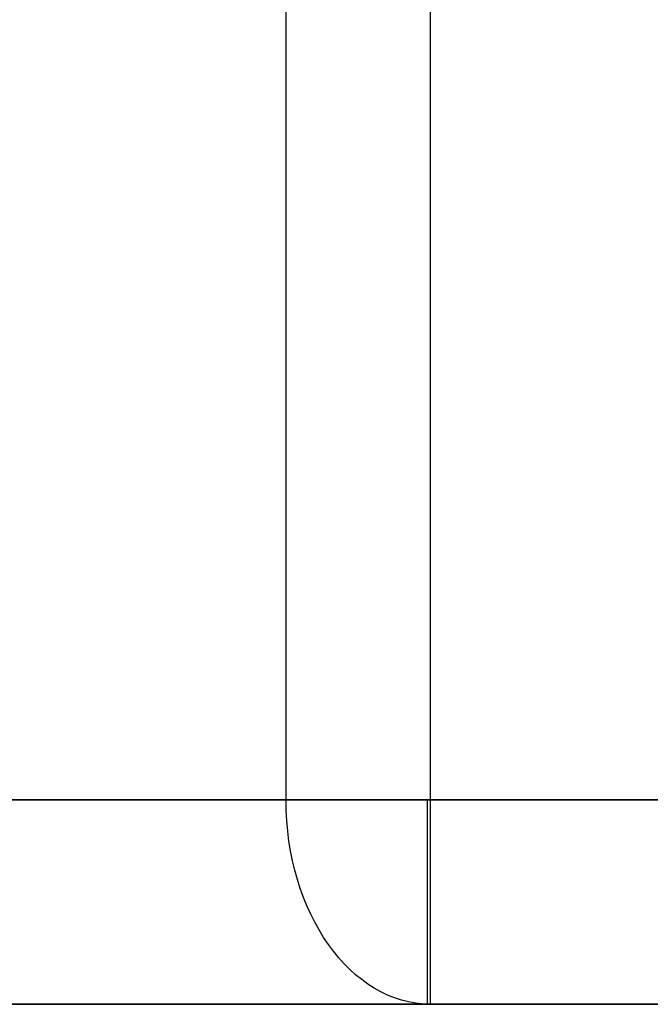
# Model space of a CAD drawing. Header units: millimetres. Extents: x -368 to 368, y -356 to 344.
# Tile 191 of 256: x -300 to -254, y -311 to -239. Entities that reach past the tile are written whole.
import ezdxf

# ---------------------------------------------------------------- set-up
doc = ezdxf.new("R2010")
doc.units = ezdxf.units.MM
doc.layers.add('Livello 01', color=7, linetype='Continuous')

# ---------------------------------------------------------------- blocks, each defined once
blk = doc.blocks.new('MCP144A11_02')
at = {"layer": 'Livello 01', "color": 253, "true_color": 0x999999}
for p, q in [((0, -200), (0, 200)), ((0, -185, 15), (0, 185, 15))]:
    blk.add_line(p, q, dxfattribs=at)
at = {"layer": 'Livello 01', "color": 253, "true_color": 0x999999, "extrusion": (-1, 0, 0)}
blk.add_arc((185, 0), 15, 0, 90, dxfattribs=at)
at = {"layer": 'Livello 01', "color": 253, "true_color": 0x999999}
for points in [[(-101.5, -185, 15), (101.5, -185, 15)], [(-116.5, -200), (116.5, -200)]]:
    blk.add_open_spline(points, degree=1, dxfattribs=at)
blk = doc.blocks.new('MCP144A08_02')
at = {"layer": 'Livello 01', "color": 253, "true_color": 0x999999}
for p, q in [((-269.875, 192.375), (-269.875, 192.375, 15)), ((-252, 0), (-352.5, 0)), ((-269.875, -192.625), (-269.875, -192.625, 15))]:
    blk.add_line(p, q, dxfattribs=at)
for points in [[(-352.5, 109.75), (-187.25, 275)], [(-187.25, -275), (-352.5, -110.25)]]:
    blk.add_open_spline(points, degree=1, dxfattribs=at)
blk = doc.blocks.new('MCA144A01_04')
at = {"layer": 'Livello 01'}
blk.add_blockref('MCP144A08_02', (0, 0), dxfattribs=at)
at = {"layer": 'Livello 01', "extrusion": (-0.707107, 0.707107, -1.33953e-16), "rotation": 180}
blk.add_blockref('MCP144A11_02', (54.451, -185, 326.86), dxfattribs=at)
at = {"layer": 'Livello 01', "extrusion": (-0.707107, -0.707107, -1.33953e-16), "rotation": 180}
blk.add_blockref('MCP144A11_02', (-54.451, -185, 326.86), dxfattribs=at)

msp = doc.modelspace()

# ---------------------------------------------------------------- block references
at = {"layer": 'Livello 01', "extrusion": (0, -1, -5.55112e-16)}
msp.add_blockref('MCA144A01_04', (0, -284.03, 295.97), dxfattribs=at)

doc.saveas('drawing.dxf')
